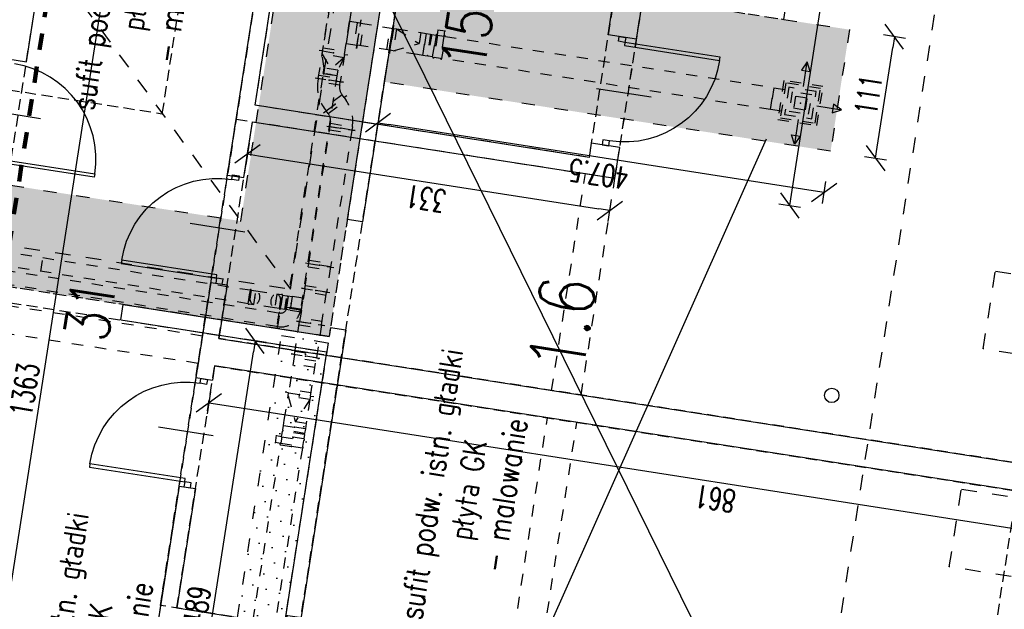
# Model space of a CAD drawing. Extents: x -38969 to 27108, y -24488 to 212598.
# Tile 129 of 256: x -7956 to -7067, y 33789 to 34321. Entities that reach past the tile are written whole.
import ezdxf
from ezdxf import colors
from ezdxf.entities.mleader import LeaderData, LeaderLine
from ezdxf.math import Vec2, Vec3

# ---------------------------------------------------------------- set-up
doc = ezdxf.new("R2010")
doc.units = 0
doc.header["$LTSCALE"] = 100
doc.header["$MEASUREMENT"] = 0
for name, pattern in [('0.5_0.5', [1, 0.5, -0.5]), ('0.7_0.7', [1.4, 0.7, -0.7]), ('ACAD_ISO03W100', [30, 12, -18]), ('DASHED22', [0.15, 0.1, -0.05])]:
    doc.linetypes.add(name, pattern=pattern)
doc.layers.get('0').update_dxf_attribs({"linetype": 'CONTINUOUS'})
doc.layers.get('DEFPOINTS').update_dxf_attribs({"linetype": 'CONTINUOUS'})
for name, color, linetype in [('F_0-DIM', 6, 'CONTINUOUS'), ('F_0-MUR', 3, 'CONTINUOUS'), ('F_0-MUR istn', 200, 'CONTINUOUS'), ('F_0-NR POM', 3, 'CONTINUOUS'), ('F_0-POMOCNICZA', 2, 'CONTINUOUS'), ('F_0-POW', 123, 'DASHED22'), ('F_0-STOLARKA', 6, 'CONTINUOUS'), ('F_1-MUR istn', 200, 'CONTINUOUS'), ('F_1-NR POM', 3, 'CONTINUOUS'), ('F_1-POMOCNICZA', 2, 'CONTINUOUS'), ('F_1-POW', 2, 'DASHED22'), ('F_1-sufit podw', 252, 'CONTINUOUS'), ('F_1-sufity TXT', 123, 'CONTINUOUS'), ('F_1-TXT', 123, 'CONTINUOUS'), ('F_1-WEN_WYC1-_ZLICZAC', 6, 'CONTINUOUS'), ('F_1-WENTYLACJA', 2, 'CONTINUOUS'), ('t_1-TXT', 123, 'CONTINUOUS')]:
    doc.layers.add(name, color=color, linetype=linetype)
doc.layers.add('F_0-zw', color=7, linetype='CONTINUOUS', true_color=0x2424ff)
doc.styles.add('ROMANS', font='ROMANS.shx', dxfattribs={"width": 0.8})
doc.styles.get("Standard").update_dxf_attribs({"font": 'romans.shx', "width": 0.7})
doc.dimstyles.new('DIM100', dxfattribs={"dimscale": 10, "dimtxt": 2, "dimasz": 1, "dimexe": 0, "dimexo": 0, "dimgap": 0.5, "dimtad": 1, "dimdec": 4, "dimrnd": 0.5, "dimdsep": 46, "dimtxsty": 'Standard', "dimblk1": 'TICK1', "dimblk2": 'TICK1', "dimsah": 1, "dimcen": 0, "dimse1": 1, "dimse2": 1, "dimclrd": 6, "dimclre": 6, "dimclrt": 123, "dimadec": 0, "dimazin": 0, "dimtfac": 1, "dimtdec": 4, "dimtmove": 2, "dimatfit": 3, "dimldrblk": 'TICK1', "dimfxl": 1, "dimtolj": 1, "dimarcsym": 0})

# ---------------------------------------------------------------- blocks, each defined once
blk = doc.blocks.new('TICK1')
at = {"color": 0}
for p, q in [((-1, -1), (1, 1)), ((0, -1), (0, 1)), ((0, 0), (-1, 0))]:
    blk.add_line(p, q, dxfattribs=at)
blk = doc.blocks.new('*D1801')
at = {"layer": 'DEFPOINTS', "color": 0}
for p in [(-7207.13, 34311.93), (-7166.58, 34305.61), (-7224.22, 34202.2)]:
    blk.add_point(p, dxfattribs=at)
at = {"layer": 'F_1-sufity TXT', "color": 6, "lineweight": -2, "transparency": 16777216}
blk.add_line((-7182.14, 34205.77), (-7168.12, 34295.73), dxfattribs=at)
at = {"layer": 'F_1-sufity TXT', "color": 6, "lineweight": -2, "transparency": 16777216, "xscale": 10, "yscale": 10, "zscale": 10}
for p, rotation in [((-7166.58, 34305.61), 81.14470898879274), ((-7183.68, 34195.89), 261.1447089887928)]:
    blk.add_blockref('TICK1', p, dxfattribs=dict(at, rotation=rotation))
at = {"layer": 'F_1-sufity TXT', "color": 123, "transparency": 16777216, "insert": (-7189.95, 34253.06), "char_height": 20, "attachment_point": 5, "rotation": 81.14471}
blk.add_mtext('\\A1;111', dxfattribs=at)
blk = doc.blocks.new('*D1802')
at = {"layer": 'DEFPOINTS', "color": 0}
for p in [(-7626.9, 34264.83), (-7632.66, 34227.82), (-7224.22, 34202.2)]:
    blk.add_point(p, dxfattribs=at)
at = {"layer": 'F_1-sufity TXT', "color": 6, "lineweight": -2, "transparency": 16777216}
blk.add_line((-7239.89, 34166.63), (-7622.78, 34226.28), dxfattribs=at)
at = {"layer": 'F_1-sufity TXT', "color": 6, "lineweight": -2, "transparency": 16777216, "xscale": 10, "yscale": 10, "zscale": 10}
for p, rotation in [((-7632.66, 34227.82), 171.1447089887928), ((-7230, 34165.09), 351.1447089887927)]:
    blk.add_blockref('TICK1', p, dxfattribs=dict(at, rotation=rotation))
at = {"layer": 'F_1-sufity TXT', "color": 123, "transparency": 16777216, "insert": (-7433.64, 34181.64), "char_height": 20, "attachment_point": 5, "rotation": 171.14471}
blk.add_mtext('\\A1;407.5', dxfattribs=at)
blk = doc.blocks.new('DR_1190L1')
at = {"color": 7}
blk.add_line((-15, 45), (35, 45), dxfattribs=at)
blk.add_lwpolyline([(4, 0), (4, 3), (91, 3), (91, 0), (4, 0)])
blk.add_arc((4, 3), 87, 0, 90, dxfattribs=at)
blk = doc.blocks.new('*D1826')
at = {"layer": 'DEFPOINTS', "color": 0}
for p in [(-7853.52, 34661.6), (-7831.8, 34658.22), (-8063.34, 33314.85)]:
    blk.add_point(p, dxfattribs=at)
at = {"layer": 'F_0-DIM', "color": 6, "lineweight": -2, "transparency": 16777216}
blk.add_line((-8040.09, 33321.35), (-7833.34, 34648.34), dxfattribs=at)
at = {"layer": 'F_0-DIM', "color": 6, "lineweight": -2, "transparency": 16777216, "xscale": 10, "yscale": 10, "zscale": 10}
for p, rotation in [((-7831.8, 34658.22), 81.14470898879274), ((-8041.62, 33311.47), 261.1447089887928)]:
    blk.add_blockref('TICK1', p, dxfattribs=dict(at, rotation=rotation))
at = {"layer": 'F_0-DIM', "color": 123, "transparency": 16777216, "insert": (-7951.54, 33987.15), "char_height": 20, "attachment_point": 5, "rotation": 81.14471}
blk.add_mtext('\\A1;1363', dxfattribs=at)
blk = doc.blocks.new('*D1835')
at = {"layer": 'DEFPOINTS', "color": 0}
for p in [(-7780.18, 34008.53), (-6929.44, 33875.99), (-6934.64, 33842.6)]:
    blk.add_point(p, dxfattribs=at)
at = {"layer": 'F_0-DIM', "color": 6, "lineweight": -2, "transparency": 16777216}
blk.add_line((-7775.5, 33973.6), (-6944.53, 33844.14), dxfattribs=at)
at = {"layer": 'F_0-DIM', "color": 6, "lineweight": -2, "transparency": 16777216, "xscale": 10, "yscale": 10, "zscale": 10}
for p, rotation in [((-7785.38, 33975.14), 171.1447089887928), ((-6934.64, 33842.6), 351.1447089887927)]:
    blk.add_blockref('TICK1', p, dxfattribs=dict(at, rotation=rotation))
at = {"layer": 'F_0-DIM', "color": 123, "transparency": 16777216, "insert": (-7328.16, 33888.73), "char_height": 20, "attachment_point": 5, "rotation": 171.14471}
blk.add_mtext('\\A1;861', dxfattribs=at)
blk = doc.blocks.new('*D1836')
at = {"layer": 'DEFPOINTS', "color": 0}
for p in [(-7745.85, 34228.87), (-7418.8, 34177.92), (-7423.33, 34148.8)]:
    blk.add_point(p, dxfattribs=at)
at = {"layer": 'F_0-DIM', "color": 6, "lineweight": -2, "transparency": 16777216}
blk.add_line((-7740.51, 34198.22), (-7433.21, 34150.34), dxfattribs=at)
at = {"layer": 'F_0-DIM', "color": 6, "lineweight": -2, "transparency": 16777216, "xscale": 10, "yscale": 10, "zscale": 10}
for p, rotation in [((-7750.39, 34199.76), 171.1447089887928), ((-7423.33, 34148.8), 351.1447089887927)]:
    blk.add_blockref('TICK1', p, dxfattribs=dict(at, rotation=rotation))
at = {"layer": 'F_0-DIM', "color": 123, "transparency": 16777216, "insert": (-7589.17, 34159.46), "char_height": 20, "attachment_point": 5, "rotation": 171.14471}
blk.add_mtext('\\A1;331', dxfattribs=at)
blk = doc.blocks.new('*D1838')
at = {"layer": 'DEFPOINTS', "color": 0}
for p in [(-7341.43, 34681), (-7182.75, 34656.28), (-7418.8, 34177.92)]:
    blk.add_point(p, dxfattribs=at)
at = {"layer": 'F_0-DIM', "color": 6, "lineweight": -2, "transparency": 16777216}
blk.add_line((-7259.56, 34163.23), (-7184.29, 34646.4), dxfattribs=at)
at = {"layer": 'F_0-DIM', "color": 6, "lineweight": -2, "transparency": 16777216, "xscale": 10, "yscale": 10, "zscale": 10}
for p, rotation in [((-7182.75, 34656.28), 81.14470898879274), ((-7261.1, 34153.35), 261.1447089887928)]:
    blk.add_blockref('TICK1', p, dxfattribs=dict(at, rotation=rotation))
at = {"layer": 'F_0-DIM', "color": 123, "transparency": 16777216, "insert": (-7236.75, 34407.13), "char_height": 20, "attachment_point": 5, "rotation": 81.14471}
blk.add_mtext('\\A1;509', dxfattribs=at)
blk = doc.blocks.new('*D1853')
at = {"layer": 'DEFPOINTS', "color": 0}
for p in [(-7743.62, 34031.17), (-7721.09, 34027.66), (-7796.37, 33544.49)]:
    blk.add_point(p, dxfattribs=at)
at = {"layer": 'F_1-sufity TXT', "color": 6, "lineweight": -2, "transparency": 16777216}
blk.add_line((-7817.36, 33557.88), (-7745.16, 34021.29), dxfattribs=at)
at = {"layer": 'F_1-sufity TXT', "color": 6, "lineweight": -2, "transparency": 16777216, "xscale": 10, "yscale": 10, "zscale": 10}
for p, rotation in [((-7743.62, 34031.17), 81.14470898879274), ((-7818.9, 33548), 261.1447089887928)]:
    blk.add_blockref('TICK1', p, dxfattribs=dict(at, rotation=rotation))
at = {"layer": 'F_1-sufity TXT', "color": 123, "transparency": 16777216, "insert": (-7796.08, 33791.9), "char_height": 20, "attachment_point": 5, "rotation": 81.14471}
blk.add_mtext('\\A1;489', dxfattribs=at)

msp = doc.modelspace()

# ---------------------------------------------------------------- hatches: boundary and pattern name
at = {"layer": 'F_1-sufit podw', "true_color": 0x0919f6}
h = msp.add_hatch(dxfattribs=at)
h.set_pattern_fill('DOTS', color=5, scale=100, angle=81, style=0)
h.set_pattern_definition([(162.14471, (-7298.9845, 21519.5906), (-4.8908185, -4.9907935), [0, -6.25])])
h.paths.add_polyline_path([(-7609.78668, 34374.66406), (-7626.89901, 34264.82639), (-7224.22193, 34202.2048), (-7207.12696, 34311.9311), (-7266.41177, 34321.16747)])
h.paths.add_polyline_path([(-7722.95995, 33648.24666), (-7740.48125, 33535.7839), (-7563.61488, 33508.22874), (-7546.09357, 33620.69151)])
h.paths.add_polyline_path([(-7481.0379, 35200.85521), (-7498.18061, 35091.02227), (-7154.8057, 35037.52567), (-7095.52088, 35028.28931), (-7078.42591, 35138.01561)])
h.paths.add_polyline_path([(-7382.69303, 35832.11539), (-7411.38885, 35644.3044), (-7288.96763, 35625.23161), (-7259.72602, 35812.92273)])
h.paths.add_polyline_path([(-8697.17708, 35956.91629), (-8709.96397, 35874.84197), (-7515.12981, 35688.69103), (-7643.96718, 34861.73149), (-7550.34465, 34847.14543), (-7408.72038, 35756.1793)])
h.paths.add_polyline_path([(-7647.04597, 34841.96989), (-7756.53508, 34139.19971), (-8290.34353, 34222.36517), (-8331.25323, 33959.78091), (-8298.64658, 33954.70091), (-8302.34112, 33930.98698), (-8199.58077, 33914.97729), (-8168.94683, 34111.60526), (-7676.88285, 34034.94343), (-7553.42343, 34827.38383)])
h.paths.add_polyline_path([(-8739.52717, 33840.20506), (-8747.41839, 33789.55424), (-8572.53851, 33762.30858), (-8587.43033, 33666.72351), (-8506.39741, 33654.09886), (-8483.61438, 33800.33475)])
h.paths.add_polyline_path([(-8828.09011, 33828.40533), (-8832.08783, 33802.74544), (-8759.27535, 33791.40152), (-8755.27763, 33817.06141)])
h.paths.add_polyline_path([(-8867.48819, 33993.73331), (-8870.93588, 33971.60386), (-8734.51182, 33950.34947), (-8731.06413, 33972.47893)])
h.paths.add_polyline_path([(-8665.61465, 34126.23642), (-8685.78072, 33996.7979), (-8713.44697, 34001.1082), (-8718.21909, 33970.47771), (-8719.20717, 33970.63165), (-8737.6799, 33852.06202), (-8684.32356, 33843.74929), (-8664.00356, 33974.17589), (-8461.4471, 33942.61831), (-8457.59862, 33967.32032), (-8566.28745, 33984.25365), (-8547.04502, 34107.76369)])
h.paths.add_polyline_path([(-8683.68879, 34229.24659), (-8697.08152, 34143.28361), (-8675.62435, 34139.94065), (-8662.23162, 34225.90364)])
h.paths.add_polyline_path([(-8650.37465, 34224.05637), (-8663.76738, 34138.09338), (-8533.34078, 34117.77338), (-8524.57912, 34174.01127), (-8334.04251, 34144.32635), (-8357.76861, 33992.0373), (-8473.40129, 34010.05246), (-8477.67929, 33982.59358), (-8345.08635, 33961.93606), (-8312.45119, 34171.40909)])
h = msp.add_hatch(dxfattribs=at)
h.set_pattern_fill('DOTS', color=5, scale=200, angle=81, style=0)
h.set_pattern_definition([(162.14471, (-7298.985, 21519.59), (-9.781637, -9.981587), [0, -12.5])])
h.paths.add_polyline_path([(-7677.74234, 34029.42666), (-7754.31437, 33537.93905), (-7796.36738, 33544.49076), (-7719.79534, 34035.97837)])

# ---------------------------------------------------------------- linework, layer by layer
at = {"layer": 'F_0-MUR'}
msp.add_lwpolyline([(-7041.66487, 33155.67776), (-8620.07486, 36360.86214)], dxfattribs=at)
at = {"layer": 'F_0-MUR istn'}
for p, q in [((-7768.52379, 34180.78903), (-7589.64619, 35328.93832)), ((-7949.96187, 34282.93707), (-7921.1752, 34467.70809)), ((-7399.2468, 34303.40428), (-7388.00922, 34375.53414)), ((-7424.93689, 34307.4067), (-7416.47022, 34361.75112)), ((-7743.54259, 34243.69323), (-7726.45531, 34353.37015)), ((-7399.2468, 34303.40428), (-7424.93689, 34307.4067)), ((-7976.64004, 34287.09344), (-7949.96187, 34282.93707)), ((-7442.1781, 34196.74171), (-7743.54259, 34243.69323)), ((-7753.70259, 34178.47993), (-7745.85168, 34228.87203)), ((-7745.85168, 34228.87203), (-7418.7971, 34177.91808)), ((-7440.17689, 34209.58676), (-7442.1781, 34196.74171)), ((-7414.4868, 34205.58433), (-7440.17689, 34209.58676)), ((-7418.7971, 34177.91808), (-7414.4868, 34205.58433)), ((-7768.52379, 34180.78903), (-7753.70259, 34178.47993)), ((-7783.60986, 34083.95716), (-7797.00259, 33997.99417)), ((-7783.60986, 34083.95716), (-7768.78865, 34081.64807)), ((-7768.78865, 34081.64807), (-7776.33168, 34033.23213)), ((-7776.33168, 34033.23213), (-6925.59456, 33900.6903)), ((-7780.18017, 34008.53012), (-7782.18138, 33995.68508)), ((-6929.44304, 33875.98829), (-7780.18017, 34008.53012)), ((-7797.00259, 33997.99417), (-7782.18138, 33995.68508)), ((-7812.24259, 33900.17422), (-7832.40865, 33770.73571)), ((-7797.42138, 33897.86513), (-7814.20078, 33790.16438)), ((-7812.24259, 33900.17422), (-7797.42138, 33897.86513)), ((-7814.20078, 33790.16438), (-7631.40593, 33761.68559))]:
    msp.add_line(p, q, dxfattribs=at)
at = {"layer": 'F_0-POMOCNICZA', "linetype": '0.7_0.7', "ltscale": 0.15}
for p, q in [((-7475.95528, 33986.43455), (-7445.47527, 34182.07445)), ((-7449.27711, 33982.27819), (-7418.7971, 34177.91808)), ((-7791.15289, 34035.54122), (-7983.82854, 34065.55941)), ((-7795.00137, 34010.83922), (-7987.67703, 34040.8574)), ((-7532.45104, 33623.80908), (-7479.80376, 33961.73254)), ((-7505.77287, 33619.65272), (-7453.12559, 33957.57618))]:
    msp.add_line(p, q, dxfattribs=at)
at = {"layer": 'F_0-POW', "color": 1}
for points in [[(-7571.04319, 33200.70668), (-7505.77287, 33619.65272), (-7650.0326, 33642.12787), (-7631.40593, 33761.68559), (-7829.02198, 33792.47347), (-7760.67288, 34231.18112), (-7418.7971, 34177.91808), (-7256.6094, 35225.43713), (-7597.4971, 35278.54623), (-7532.99649, 35692.55187), (-7192.10879, 35639.44277), (-7107.13423, 36184.86309), (-6545.90463, 36097.4255), (-7010.80166, 33113.42303)], [(-7776.33168, 34033.23213), (-7745.85168, 34228.87203), (-7418.7971, 34177.91808), (-7340.44194, 34680.85095), (-7175.43253, 34655.14307), (-7174.20102, 34663.04771), (-6815.52787, 34607.1677), (-6925.59456, 33900.6903)], [(-8099.89886, 33320.54687), (-7890.07944, 34667.30031), (-7697.40378, 34637.28212), (-7907.22321, 33290.52869)], [(-7743.54259, 34243.69323), (-7726.45531, 34353.37015), (-7715.58643, 34351.67681), (-7706.96582, 34407.00931), (-7416.47022, 34361.75112), (-7442.1781, 34196.74171)], [(-7565.34743, 33237.26565), (-7505.77287, 33619.65272), (-7650.0326, 33642.12787), (-7631.40593, 33761.68559), (-7814.20078, 33790.16438), (-7780.18017, 34008.53012), (-6929.44304, 33875.98829), (-7041.66487, 33155.67776)]]:
    msp.add_lwpolyline(points, close=True, dxfattribs=at)
at = {"layer": 'F_0-STOLARKA'}
for points in [[(-7409.1276, 34304.94367), (-7409.82033, 34300.49731), (-7415.74881, 34301.42095), (-7415.05608, 34305.86731)], [(-7424.3676, 34207.12372), (-7423.67488, 34211.57009), (-7429.60336, 34212.49372), (-7430.29608, 34208.04736)], [(-7757.99501, 34180.16074), (-7758.68774, 34175.71438), (-7764.61622, 34176.63802), (-7763.92349, 34181.08438)], [(-7773.23501, 34082.34079), (-7772.54229, 34086.78715), (-7778.47077, 34087.71079), (-7779.1635, 34083.26443)], [(-7786.62774, 33996.37781), (-7787.32047, 33991.93145), (-7793.24895, 33992.85508), (-7792.55622, 33997.30145)], [(-7801.86774, 33898.55786), (-7801.17502, 33903.00422), (-7807.1035, 33903.92786), (-7807.79623, 33899.4815)]]:
    msp.add_lwpolyline(points, close=True, dxfattribs=at)
at = {"layer": 'F_0-zw', "color": 172, "linetype": '0.5_0.5', "lineweight": 100, "ltscale": 0.3, "true_color": 0x0606e5}
msp.add_lwpolyline([(-8067.48917, 33463.61214), (-7926.36123, 34369.46026)], dxfattribs=at)
at = {"layer": 'F_1-MUR istn'}
for p, q in [((-7553.42343, 34827.38383), (-7660.41133, 34140.66803)), ((-7557.1394, 34712.58752), (-7646.5782, 34138.51287)), ((-7646.5782, 34138.51287), (-7660.41133, 34140.66803)), ((-7864.79709, 34050.05092), (-7862.64194, 34063.88404)), ((-7862.64194, 34063.88404), (-7676.88285, 34034.94343)), ((-7864.79709, 34050.05092), (-7679.038, 34021.11031)), ((-7661.81821, 34040.69292), (-7712.46427, 33715.61451)), ((-7675.65133, 34042.84808), (-7676.88285, 34034.94343)), ((-7661.81821, 34040.69292), (-7675.65133, 34042.84808)), ((-7679.038, 34021.11031), (-7726.2974, 33717.76966))]:
    msp.add_line(p, q, dxfattribs=at)
msp.add_circle((-7223.13025, 33981.9615), 6.5, dxfattribs=at)
at = {"layer": 'F_1-POMOCNICZA', "linetype": '0.7_0.7', "ltscale": 0.2}
for p, q in [((-7711.69838, 34077.81392), (-7624.72261, 34636.07928)), ((-7965.2772, 34424.98791), (-7711.69838, 34077.81392)), ((-7117.74067, 34408.31995), (-7265.21463, 33461.73904)), ((-8698.79059, 34231.5994), (-7711.69838, 34077.81392))]:
    msp.add_line(p, q, dxfattribs=at)
for points in [[(-7086.40638, 34023.91437), (-7075.47668, 34094.06807), (-6964.40696, 34076.7638), (-6975.33665, 34006.6101)], [(-7117.04032, 33827.28639), (-7106.11062, 33897.44009), (-6995.0409, 33880.13582), (-7005.9706, 33809.98212)]]:
    msp.add_lwpolyline(points, close=True, dxfattribs=at)
at = {"layer": 'F_1-POW', "color": 1}
for points in [[(-8199.58077, 33914.97729), (-8302.34112, 33930.98698), (-8298.64658, 33954.70091), (-8331.25323, 33959.78091), (-8277.28072, 34306.21051), (-7827.31761, 34236.10785), (-7761.67919, 34657.41663), (-7901.69854, 34679.23115), (-7870.91065, 34876.84721), (-7553.42343, 34827.38383), (-7676.88285, 34034.94343), (-8168.94683, 34111.60526)], [(-6979.79601, 34386.82866), (-7148.76126, 33302.30309), (-7545.58295, 33364.12651), (-7525.63106, 33492.19036), (-7565.15427, 33498.34794), (-7577.57684, 33418.61203), (-7754.44321, 33446.16718), (-7609.78668, 34374.66406), (-7266.41177, 34321.16747), (-7213.76449, 34659.09092), (-7120.40792, 34644.5463), (-7118.71458, 34655.41518), (-6819.32625, 34608.77154), (-6856.88747, 34367.67995)], [(-8254.03652, 33474.50107), (-8157.26886, 34095.61699), (-7679.038, 34021.11031), (-7775.80566, 33399.99439), (-7938.83891, 33425.39439), (-7958.14156, 33301.49778), (-8154.76954, 33332.13172), (-8135.46689, 33456.02834)]]:
    msp.add_lwpolyline(points, close=True, dxfattribs=at)
at = {"layer": 'F_1-sufit podw', "color": 3, "linetype": 'ACAD_ISO03W100', "ltscale": 0.01}
for points in [[(-7553.42343, 34827.38383), (-7676.88285, 34034.94343), (-8168.94683, 34111.60526), (-8199.58077, 33914.97729), (-8302.34112, 33930.98698), (-8298.64658, 33954.70091), (-8331.25323, 33959.78091), (-8290.34353, 34222.36517), (-7756.53508, 34139.19971), (-7647.04597, 34841.96989), (-7553.42343, 34827.38383)], [(-7266.41177, 34321.16747), (-7207.12696, 34311.9311), (-7224.22193, 34202.2048), (-7626.89901, 34264.82639), (-7609.78668, 34374.66406), (-7266.41177, 34321.16747)]]:
    msp.add_lwpolyline(points, dxfattribs=at)
msp.add_lwpolyline([(-7677.74234, 34029.42666), (-7754.31437, 33537.93905), (-7796.36738, 33544.49076), (-7719.79534, 34035.97837)], close=True, dxfattribs=at)
at = {"layer": 'F_1-WEN_WYC1-_ZLICZAC', "linetype": '0.5_0.5', "ltscale": 0.2}
for p, q in [((-7651.97072, 34294.98005), (-7647.9683, 34320.67014)), ((-7648.43012, 34317.7059), (-7647.9683, 34320.67014)), ((-7651.39436, 34318.16772), (-7654.47314, 34298.40611)), ((-7648.54466, 34297.48248), (-7645.46587, 34317.24408)), ((-7624.83074, 34293.78793), (-7621.75195, 34313.54954)), ((-7622.32831, 34290.36187), (-7618.32589, 34316.05196)), ((-7615.82347, 34312.6259), (-7618.90225, 34292.86429)), ((-7618.78771, 34313.08772), (-7618.32589, 34316.05196)), ((-7615.82347, 34312.6259), (-7595.62509, 34299.35843)), ((-7579.01747, 34306.89166), (-7578.24778, 34311.83206)), ((-7578.84063, 34311.92442), (-7571.72645, 34310.81606)), ((-7573.08899, 34305.96802), (-7572.3193, 34310.90842)), ((-7594.0857, 34309.23923), (-7597.16449, 34289.47763)), ((-7585.19298, 34307.85378), (-7588.27176, 34288.09217)), ((-7584.2049, 34307.69984), (-7587.28368, 34287.93823)), ((-7578.86926, 34306.86857), (-7573.23721, 34305.99111)), ((-7682.69071, 34292.68167), (-7685.65495, 34293.14349)), ((-7682.69071, 34292.68167), (-7685.65495, 34293.14349)), ((-7682.22889, 34295.64592), (-7662.46728, 34292.56713)), ((-7651.5089, 34297.9443), (-7651.97072, 34294.98005)), ((-7621.86649, 34293.32611), (-7622.32831, 34290.36187)), ((-7618.90225, 34292.86429), (-7595.62509, 34299.35843)), ((-7663.39092, 34286.63865), (-7683.15252, 34289.71743)), ((-7683.15252, 34289.71743), (-7675.11899, 34276.32108)), ((-7663.39092, 34286.63865), (-7683.15252, 34289.71743)), ((-7663.39092, 34286.63865), (-7675.11899, 34276.32108)), ((-7662.9291, 34289.60289), (-7659.96486, 34289.14107)), ((-7662.9291, 34289.60289), (-7659.96486, 34289.14107)), ((-7581.94805, 34287.10696), (-7576.31599, 34286.22951)), ((-7668.94349, 34275.35895), (-7681.2945, 34277.2832)), ((-7689.50343, 34268.44149), (-7686.53919, 34267.97967)), ((-7689.50343, 34268.44149), (-7663.81334, 34264.43906)), ((-7686.07737, 34270.94391), (-7666.31577, 34267.86512)), ((-7667.2394, 34261.93664), (-7687.00101, 34265.01543)), ((-7663.81334, 34264.43906), (-7666.77759, 34264.90088)), ((-7278.50859, 34239.83217), (-7275.42981, 34259.59377)), ((-7665.0728, 34253.01145), (-7681.2234, 34241.21491)), ((-7660.88073, 34252.35834), (-7663.30332, 34250.58886)), ((-7660.88073, 34252.35834), (-7663.30332, 34250.58886)), ((-7677.68444, 34236.36973), (-7661.53384, 34248.16627)), ((-7681.87651, 34237.02284), (-7679.45392, 34238.79232)), ((-7681.87651, 34237.02284), (-7679.45392, 34238.79232)), ((-7678.94389, 34224.94212), (-7675.97965, 34224.4803)), ((-7678.94389, 34224.94212), (-7653.2538, 34220.93969)), ((-7675.51783, 34227.44454), (-7655.75623, 34224.36575)), ((-7676.44147, 34221.51606), (-7656.67986, 34218.43727)), ((-7653.2538, 34220.93969), (-7656.21804, 34221.40151)), ((-7937.11245, 34093.87212), (-7935.18821, 34106.22312)), ((-7698.18632, 34101.43208), (-7672.49623, 34097.42966)), ((-7698.18632, 34101.43208), (-7672.49623, 34097.42966)), ((-7695.6839, 34098.00602), (-7675.92229, 34094.92723)), ((-7694.76026, 34103.9345), (-7674.99865, 34100.85572)), ((-7698.30087, 34081.20866), (-7678.53926, 34078.12987)), ((-7747.06817, 34076.91468), (-7742.79472, 34076.2489)), ((-7719.74775, 34072.65826), (-7724.0212, 34073.32405)), ((-7716.75629, 34059.54141), (-7714.83205, 34071.89241)), ((-7715.96583, 34059.41826), (-7714.04159, 34071.76926)), ((-7701.72692, 34078.70623), (-7676.03684, 34074.70381)), ((-7698.76268, 34078.24442), (-7701.72692, 34078.70623)), ((-7679.4629, 34072.20139), (-7699.2245, 34075.28018)), ((-7679.00108, 34075.16563), (-7676.03684, 34074.70381)), ((-7748.99241, 34064.56368), (-7744.71896, 34063.89789)), ((-7721.67199, 34060.30726), (-7725.94544, 34060.97304)), ((-7703.38087, 34048.60201), (-7706.34511, 34049.06383)), ((-7706.34511, 34049.06383), (-7680.65502, 34045.0614)), ((-7703.84268, 34045.63777), (-7684.08108, 34042.55898)), ((-7683.15744, 34048.48746), (-7702.91905, 34051.56625)), ((-7683.61926, 34045.52322), (-7680.65502, 34045.0614)), ((-7707.99905, 34018.9596), (-7710.96329, 34019.42142)), ((-7710.96329, 34019.42142), (-7685.2732, 34015.41899)), ((-7707.53723, 34021.92384), (-7687.77562, 34018.84505)), ((-7689.58844, 34007.20924), (-7709.35005, 34010.28803)), ((-7688.69926, 34012.91657), (-7708.46087, 34015.99536)), ((-7688.23744, 34015.88081), (-7685.2732, 34015.41899)), ((-7713.38693, 33984.37679), (-7716.35117, 33984.83861)), ((-7713.38693, 33984.37679), (-7716.35117, 33984.83861)), ((-7693.1635, 33984.26224), (-7712.92511, 33987.34103)), ((-7693.1635, 33984.26224), (-7712.92511, 33987.34103)), ((-7694.08714, 33978.33376), (-7713.84875, 33981.41255)), ((-7713.84875, 33981.41255), (-7707.35461, 33958.13539)), ((-7694.08714, 33978.33376), (-7707.35461, 33958.13539)), ((-7693.62532, 33981.298), (-7690.66108, 33980.83618)), ((-7693.62532, 33981.298), (-7690.66108, 33980.83618)), ((-7697.47381, 33956.59599), (-7717.23541, 33959.67478)), ((-7699.0132, 33946.71519), (-7718.77481, 33949.79398)), ((-7698.85926, 33947.70327), (-7718.62087, 33950.78206)), ((-7724.43103, 33945.9691), (-7725.53939, 33938.85492)), ((-7720.50663, 33938.67808), (-7725.44703, 33939.44777)), ((-7719.58299, 33944.60656), (-7724.52339, 33945.37625)), ((-7719.60608, 33944.45835), (-7720.48353, 33938.82629)), ((-7699.84447, 33941.37956), (-7700.72193, 33935.7475))]:
    msp.add_line(p, q, dxfattribs=at)
for points in [[(-7647.53516, 34388.41092), (-7666.77759, 34264.90088), (-7686.53919, 34267.97967), (-7667.29676, 34391.4897)], [(-7656.77152, 34329.1261), (-7676.53313, 34332.20489), (-7682.69071, 34292.68167), (-7662.9291, 34289.60289)], [(-7648.43012, 34317.7059), (-7658.31092, 34319.2453), (-7661.38971, 34299.48369), (-7651.5089, 34297.9443)], [(-7648.43012, 34317.7059), (-7618.78771, 34313.08772), (-7621.86649, 34293.32611), (-7651.5089, 34297.9443)], [(-7618.78771, 34313.08772), (-7615.82347, 34312.6259), (-7594.0857, 34309.23923), (-7589.1453, 34308.46954), (-7592.22409, 34288.70793), (-7597.16449, 34289.47763), (-7618.90225, 34292.86429), (-7621.86649, 34293.32611)], [(-7574.93268, 34286.01399), (-7571.85389, 34305.7756), (-7275.42981, 34259.59377), (-7278.50859, 34239.83217)], [(-7662.9291, 34289.60289), (-7663.39092, 34286.63865), (-7668.94349, 34275.35895), (-7669.71319, 34270.41855), (-7682.06419, 34272.3428), (-7681.2945, 34277.2832), (-7683.15252, 34289.71743), (-7682.69071, 34292.68167)], [(-7682.06419, 34272.3428), (-7669.71319, 34270.41855), (-7702.53466, 34059.74966), (-7714.88566, 34061.67391)], [(-7231.04227, 34260.62305), (-7266.31674, 34266.11869), (-7271.81238, 34230.84422), (-7236.53791, 34225.34858)], [(-7233.32631, 34258.95477), (-7264.64846, 34263.83465), (-7269.52834, 34232.5125), (-7238.20619, 34227.63262)], [(-7237.15779, 34256.15623), (-7261.84992, 34260.00317), (-7265.69686, 34235.31104), (-7241.00473, 34231.4641)], [(-7241.2348, 34253.17834), (-7258.87203, 34255.92616), (-7261.61985, 34238.28893), (-7243.98262, 34235.54111)], [(-7245.31181, 34250.20046), (-7255.89415, 34251.84915), (-7257.54284, 34241.26681), (-7246.9605, 34239.61812)], [(-7656.21804, 34221.40151), (-7675.46047, 34097.89147), (-7695.22208, 34100.97026), (-7675.97965, 34224.4803)], [(-8529.96062, 34186.23577), (-8528.03638, 34198.58677), (-7747.93274, 34077.04938), (-7749.85698, 34064.69838)], [(-7722.02328, 34056.46053), (-7723.94753, 34044.10952), (-8169.42953, 34113.51404), (-8167.50529, 34125.86505)], [(-7675.46047, 34097.89147), (-7679.00108, 34075.16563), (-7698.76268, 34078.24442), (-7695.22208, 34100.97026)], [(-7724.0212, 34073.32405), (-7725.94544, 34060.97304), (-7744.71896, 34063.89789), (-7742.79472, 34076.2489)], [(-7711.9147, 34058.7871), (-7702.0339, 34057.24771), (-7700.10965, 34069.59871), (-7709.99046, 34071.13811)], [(-7703.38087, 34048.60201), (-7683.61926, 34045.52322), (-7679.00108, 34075.16563), (-7698.76268, 34078.24442)], [(-7683.61926, 34045.52322), (-7688.23744, 34015.88081), (-7707.99905, 34018.9596), (-7703.38087, 34048.60201)], [(-7713.38693, 33984.37679), (-7693.62532, 33981.298), (-7688.23744, 34015.88081), (-7707.99905, 34018.9596)], [(-7693.62532, 33981.298), (-7694.08714, 33978.33376), (-7697.47381, 33956.59599), (-7698.2435, 33951.65559), (-7718.00511, 33954.73438), (-7717.23541, 33959.67478), (-7713.84875, 33981.41255), (-7713.38693, 33984.37679)], [(-7720.69905, 33937.44298), (-7700.93744, 33934.36419), (-7747.11927, 33637.9401), (-7766.88087, 33641.01889)]]:
    msp.add_lwpolyline(points, close=True, dxfattribs=at)
for points in [[(-7589.1453, 34308.46954), (-7585.19298, 34307.85378, 1), (-7584.2049, 34307.69984), (-7580.25258, 34307.08408), (-7583.33136, 34287.32248), (-7587.28368, 34287.93823, 1), (-7588.27176, 34288.09217), (-7592.22409, 34288.70793)], [(-7583.33136, 34287.32248), (-7580.25258, 34307.08408, -1), (-7578.86926, 34306.86857), (-7581.94805, 34287.10696, -1)], [(-7574.93268, 34286.01399), (-7571.85389, 34305.7756, 1), (-7573.23721, 34305.99111), (-7576.31599, 34286.22951, 1)], [(-7686.53919, 34267.97967), (-7687.00101, 34265.01543, 0.198912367), (-7681.2234, 34241.21491), (-7679.45392, 34238.79232), (-7663.30332, 34250.58886), (-7665.0728, 34253.01145, -0.198912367), (-7667.2394, 34261.93664), (-7666.77759, 34264.90088)], [(-7663.30332, 34250.58886), (-7661.53384, 34248.16627, -0.198912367), (-7655.75623, 34224.36575), (-7656.21804, 34221.40151), (-7675.97965, 34224.4803), (-7675.51783, 34227.44454, 0.198912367), (-7677.68444, 34236.36973), (-7679.45392, 34238.79232)], [(-7749.85698, 34064.69838), (-7747.93274, 34077.04938, -1), (-7747.06817, 34076.91468), (-7748.99241, 34064.56368, -1)], [(-7718.88318, 34072.52356), (-7720.80742, 34060.17256, -1), (-7721.67199, 34060.30726), (-7719.74775, 34072.65826, -1)], [(-7711.9147, 34058.7871), (-7715.96583, 34059.41826, 1), (-7716.75629, 34059.54141), (-7720.80742, 34060.17256), (-7718.88318, 34072.52356), (-7714.83205, 34071.89241, 1), (-7714.04159, 34071.76926), (-7709.99046, 34071.13811)], [(-7714.88566, 34061.67391), (-7702.53466, 34059.74966, -1), (-7702.66935, 34058.88509), (-7715.02036, 34060.80934, -1)], [(-7722.02328, 34056.46053), (-7723.94753, 34044.10952, 1), (-7723.08296, 34043.97482), (-7721.15871, 34056.32583, 1)], [(-7698.2435, 33951.65559), (-7698.85926, 33947.70327, 1), (-7699.0132, 33946.71519), (-7699.62896, 33942.76287), (-7719.39057, 33945.84166), (-7718.77481, 33949.79398, 1), (-7718.62087, 33950.78206), (-7718.00511, 33954.73438)], [(-7700.93744, 33934.36419), (-7720.69905, 33937.44298, -1), (-7720.48353, 33938.82629), (-7700.72193, 33935.7475, -1)], [(-7699.62896, 33942.76287), (-7719.39057, 33945.84166, 1), (-7719.60608, 33944.45835), (-7699.84447, 33941.37956, 1)]]:
    msp.add_lwpolyline(points, format="xyb", close=True, dxfattribs=at)
msp.add_lwpolyline([(-7268.62779, 34238.29277), (-7278.50859, 34239.83217), (-7275.42981, 34259.59377), (-7265.549, 34258.05438)], dxfattribs=at)
for radius in [17.875, 5.375]:
    msp.add_arc((-7720.33129, 34061.63676), radius, 261.14470899, 351.14470899, dxfattribs=at)
for centre, major_axis in [((-7743.75684, 34070.07339), (-0.96212, -6.1755)), ((-7724.98332, 34067.14855), (0.96212, 6.1755))]:
    msp.add_ellipse(centre, major_axis=major_axis, ratio=0.666666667, dxfattribs=at)
for p in [(-7649.96951, 34307.8251), (-7649.96951, 34307.8251), (-7620.3271, 34303.20692), (-7620.3271, 34303.20692), (-7590.68469, 34298.58873), (-7590.68469, 34298.58873), (-7581.79197, 34297.20328), (-7581.79197, 34297.20328), (-7573.39329, 34295.89479), (-7573.39329, 34295.89479), (-7672.8099, 34291.14228), (-7672.8099, 34291.14228), (-7676.65839, 34266.44027), (-7676.65839, 34266.44027), (-7675.88869, 34271.38067), (-7675.88869, 34271.38067), (-7276.9692, 34249.71297), (-7276.9692, 34249.71297), (-7671.37862, 34244.69059), (-7671.37862, 34244.69059), (-7251.42732, 34245.73363), (-7666.09885, 34222.9409), (-7666.09885, 34222.9409), (-7685.34127, 34099.43087), (-7685.34127, 34099.43087), (-7748.89486, 34070.87388), (-7748.89486, 34070.87388), (-7688.88188, 34076.70502), (-7688.88188, 34076.70502), (-7743.75684, 34070.07339), (-7724.98332, 34067.14855), (-7719.8453, 34066.34806), (-7719.8453, 34066.34806), (-7710.95258, 34064.96261), (-7710.95258, 34064.96261), (-7708.71016, 34060.71178), (-7708.71016, 34060.71178), (-7722.98541, 34050.28502), (-7722.98541, 34050.28502), (-7693.50006, 34047.06261), (-7693.50006, 34047.06261), (-7698.11825, 34017.4202), (-7698.11825, 34017.4202), (-7703.50612, 33982.83739), (-7703.50612, 33982.83739), (-7708.12431, 33953.19499), (-7708.12431, 33953.19499), (-7709.50976, 33944.30226), (-7709.50976, 33944.30226), (-7710.81825, 33935.90358), (-7710.81825, 33935.90358)]:
    msp.add_point(p, dxfattribs=at)
at = {"layer": 'F_1-WENTYLACJA', "ltscale": 0.15}
for points in [[(-7248.77988, 34260.64032), (-7245.32375, 34282.82394), (-7250.50759, 34275.53506), (-7242.60295, 34274.30354), (-7245.32375, 34282.82394)], [(-7236.52064, 34243.08619), (-7214.33702, 34239.63006), (-7221.6259, 34244.8139), (-7222.85742, 34236.90926), (-7214.33702, 34239.63006)], [(-7253.44011, 34230.72807), (-7256.89623, 34208.54445), (-7259.61704, 34217.06485), (-7251.7124, 34215.83334), (-7256.89623, 34208.54445)]]:
    msp.add_lwpolyline(points, dxfattribs=at)

# ---------------------------------------------------------------- block references
at = {"layer": 'F_0-STOLARKA', "xscale": -1}
for p, rotation in [((-7413.77265, 34301.11307), 171.1447089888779), ((-7774.51845, 34087.09503), 351.1447089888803), ((-7803.15118, 33903.3121), 351.1447089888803)]:
    msp.add_blockref('DR_1190L1', p, dxfattribs=dict(at, rotation=rotation))
at = {"layer": 'F_0-STOLARKA', "rotation": 351.1447089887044}
msp.add_blockref('DR_1190L1', (-7978.68237, 34192.78369), dxfattribs=at)

# ---------------------------------------------------------------- texts
at = {"layer": 'F_0-NR POM', "color": 3, "style": 'ROMANS', "width": 0.8}
for s, p in [('15', (-7536.81422, 34274.24981)), ('31', (-7877.05454, 34028.81629))]:
    msp.add_text(s, height=40, rotation=81.14470899, dxfattribs=at).set_placement(p)
at = {"layer": 'F_1-NR POM', "color": 3, "style": 'ROMANS', "width": 0.8}
msp.add_text('1.6', height=50, rotation=81.14470899, dxfattribs=at).set_placement((-7448.11095, 33999.99708))
at = {"layer": 'F_1-sufity TXT', "color": 4, "char_height": 20, "width": 242.1062337, "attachment_point": 5, "rotation": 81.14470899, "style": 'ROMANS'}
for insert in [(-7847.26998, 34356.43164), (-7551.28658, 33896.78356), (-7889.19949, 33749.13815)]:
    msp.add_mtext('{\\C256;sufit podw. istn. gładki\\Ppłyta GK\\P- malowanie}', dxfattribs=dict(at, insert=insert))

# ---------------------------------------------------------------- dimensions: what is measured, and where the dimension line sits
at = {"layer": 'F_0-DIM'}
for base, p1, p2, angle, picture, middle in [((-7182.74639, 34656.28254), (-7418.7971, 34177.91808), (-7341.43002, 34681.00489), 81.14470899, '*D1838', (-7236.74517, 34407.1252)), ((-7831.80498, 34658.22135), (-8063.33989, 33314.85111), (-7853.52047, 34661.60455), 81.14470899, '*D1826', (-7951.5359, 33987.15372)), ((-7423.33283, 34148.80491), (-7745.85168, 34228.87203), (-7418.7971, 34177.91808), 171.14470899, '*D1836', (-7589.16921, 34159.46067))]:
    dim = msp.add_linear_dim(base=base, p1=p1, p2=p2, angle=angle, dimstyle='DIM100', dxfattribs=at)
    dim.commit()
    dim.dimension.update_dxf_attribs({"geometry": picture, "text_midpoint": middle})
dim = msp.add_linear_dim(base=(-6934.64478, 33842.60025), p1=(-7780.18017, 34008.53012), p2=(-6929.44304, 33875.98829), angle=171.14470899, dimstyle='DIM100', dxfattribs=at)
dim.commit()
dim.dimension.update_dxf_attribs({"geometry": '*D1835', "text_midpoint": (-7328.16131, 33888.72778), "dimtype": 160})
at = {"layer": 'F_1-sufity TXT'}
for base, p1, p2, angle, picture, middle in [((-7166.58236, 34305.6144), (-7224.22193, 34202.2048), (-7207.12696, 34311.9311), 81.14470899, '*D1801', (-7189.95105, 34253.06034)), ((-7632.66396, 34227.82329), (-7224.22193, 34202.2048), (-7626.89901, 34264.82639), 171.14470899, '*D1802', (-7433.64318, 34181.63561)), ((-7743.62263, 34031.17237), (-7796.36738, 33544.49076), (-7721.091, 34027.66202), 81.14470899, '*D1853', (-7796.08202, 33791.89583))]:
    dim = msp.add_linear_dim(base=base, p1=p1, p2=p2, angle=angle, dimstyle='DIM100', dxfattribs=at)
    dim.commit()
    dim.dimension.update_dxf_attribs({"geometry": picture, "text_midpoint": middle})

# ---------------------------------------------------------------- leaders
at = {"layer": 'F_1-TXT'}
ml = msp.add_multileader_mtext('Standard', dxfattribs=at)
ml.set_content('osłona grzejnika', color=256, style='ROMANS')
ml.set_leader_properties()
ml.build(insert=Vec2(0, 0))
ml.multileader.update_dxf_attribs({"arrow_head_size": 6})
ctx = ml.context
ctx.base_point, ctx.char_height, ctx.arrow_head_size, ctx.landing_gap_size, ctx.plane_origin, ctx.plane_x_axis, ctx.plane_y_axis = Vec3(-7079.71774, 39611.92072), 20, 6, 3, Vec3(-7096.3814, 39742.18144), Vec3(0.153939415, 0.988080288), Vec3(-0.988080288, 0.153939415)
ctx.text_align_type = 2
notes = []
notes.append((ctx, [(0, (0, 0, 0), (0, 0), (1, 0), 1, [])]))
ctx.mtext.insert, ctx.mtext.text_direction, ctx.mtext.rotation, ctx.mtext.alignment, ctx.mtext.flow_direction = Vec3(-7062.17024, 39811.16584), Vec3(0.153939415, 0.988080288), 1.416242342, 3, 5
ml = msp.add_multileader_mtext('Standard', dxfattribs=at)
ml.set_content('skł. porządkowy', color=256, style='ROMANS')
ml.set_leader_properties()
ml.build(insert=Vec2(0, 0))
ml.multileader.update_dxf_attribs({"arrow_head_size": 6})
ctx = ml.context
ctx.base_point, ctx.char_height, ctx.arrow_head_size, ctx.landing_gap_size, ctx.plane_origin, ctx.plane_x_axis, ctx.plane_y_axis = Vec3(-8102.11473, 39084.89628), 20, 6, 3, Vec3(-7776.5826, 39225.78801), Vec3(0.153939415, 0.988080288), Vec3(-0.988080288, 0.153939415)
notes.append((ctx, [(0, (0, 0, 0), (0, 0), (1, 0), 1, [])]))
ctx.mtext.insert, ctx.mtext.text_direction, ctx.mtext.rotation, ctx.mtext.flow_direction = Vec3(-8114.82732, 39089.91305), Vec3(0.153939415, 0.988080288), 1.416242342, 5
ml = msp.add_multileader_mtext('Standard', dxfattribs=at)
ml.set_content('zabudowa kanałów wentylacyjnych\\Ppłyta g-k malowana\\Ph=250cm', color=256)
ml.set_leader_properties(color=6)
ml.build(insert=Vec2(0, 0))
ml.multileader.update_dxf_attribs({"dogleg_length": 0.36, "arrow_head_size": 0.18})
ctx = ml.context
ctx.base_point, ctx.char_height, ctx.arrow_head_size, ctx.landing_gap_size, ctx.plane_origin, ctx.plane_x_axis, ctx.plane_y_axis = Vec3(-8135.94173, 34603.59523), 20, 0.18, 0.09, Vec3(-7970.78647, 35351.81739), Vec3(0.153939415, 0.988080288), Vec3(-0.988080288, 0.153939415)
notes.append((ctx, [(1, (1, 1, 0), (-8078.9909, 34969.14161), (-0.153939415, -0.988080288), 7.10948, [(5, [(-8233.53354, 34213.51438), (-7701.79052, 34490.5848), (-7577.95922, 34578.9528), (-7568.2137, 34641.50572)], 0, []), (6, [(-7577.47676, 35274.88849), (-7539.2743, 34899.2839), (-7539.75359, 34824.18062)], 0, [])])]))
ctx.mtext.insert, ctx.mtext.text_direction, ctx.mtext.rotation, ctx.mtext.flow_direction = Vec3(-8145.80868, 34605.22355), Vec3(0.153939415, 0.988080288), 1.416242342, 5
ml = msp.add_multileader_mtext('Standard', dxfattribs=at)
ml.set_content('zabudowa kanałów wentylacyjnych\\Ppłyta g-k malowana\\Ph=250cm', color=256)
ml.set_leader_properties(color=6)
ml.build(insert=Vec2(0, 0))
ml.multileader.update_dxf_attribs({"dogleg_length": 0.36, "arrow_head_size": 0.18})
ctx = ml.context
ctx.base_point, ctx.char_height, ctx.arrow_head_size, ctx.landing_gap_size, ctx.plane_origin, ctx.plane_x_axis, ctx.plane_y_axis = Vec3(-7388.03887, 33363.66213), 20, 0.18, 0.09, Vec3(-7384.53228, 33009.36056), Vec3(0.153939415, 0.988080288), Vec3(-0.988080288, 0.153939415)
ctx.text_align_type = 2
notes.append((ctx, [(0, (1, 1, 0), (-7331.08804, 33729.20851), (-0.153939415, -0.988080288), 7.10948, [(2, [(-7282.3811, 34213.20471), (-7546.09357, 33620.69151), (-7716.02835, 33783.68286)], 0, [])])]))
ctx.mtext.insert, ctx.mtext.text_direction, ctx.mtext.rotation, ctx.mtext.alignment, ctx.mtext.flow_direction = Vec3(-7342.07713, 33723.63424), Vec3(0.153939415, 0.988080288), 1.416242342, 3, 5
at = {"layer": 't_1-TXT', "ltscale": 0.6}
ml = msp.add_multileader_mtext('Standard', dxfattribs=at)
ml.set_content('ppp=297,30', color=256)
ml.set_leader_properties()
ml.build(insert=Vec2(0, 0))
ml.multileader.update_dxf_attribs({"dogleg_length": 0.36, "arrow_head_size": 0.09})
ctx = ml.context
ctx.base_point, ctx.char_height, ctx.arrow_head_size, ctx.landing_gap_size, ctx.plane_origin, ctx.plane_x_axis, ctx.plane_y_axis = Vec3(-32072.77193, 59913.30266), 100, 0.09, 0.045, Vec3(-30900.37988, 64272.54371), Vec3(0.081927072, 0.996638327), Vec3(-0.996638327, 0.081927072)
notes.append((ctx, [(0, (0, 0, 0), (0, 0), (1, 0), 1, [])]))
ctx.mtext.insert, ctx.mtext.text_direction, ctx.mtext.rotation, ctx.mtext.flow_direction = Vec3(-32139.2108, 59918.80931), Vec3(0.081927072, 0.996638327), 1.488777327, 5
ml = msp.add_multileader_mtext('Standard', dxfattribs=at)
ml.set_content('1kond.', color=256)
ml.set_leader_properties()
ml.build(insert=Vec2(0, 0))
ml.multileader.update_dxf_attribs({"dogleg_length": 0.36, "arrow_head_size": 0.09})
ctx = ml.context
ctx.base_point, ctx.char_height, ctx.arrow_head_size, ctx.landing_gap_size, ctx.plane_origin, ctx.plane_x_axis, ctx.plane_y_axis = Vec3(-32578.38797, 60152.18437), 100, 0.09, 0.045, Vec3(-31833.25262, 57759.6945), Vec3(0.085898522, 0.996303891), Vec3(-0.996303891, 0.085898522)
ctx.text_align_type = 2
notes.append((ctx, [(0, (0, 0, 0), (0, 0), (1, 0), 1, [])]))
ctx.mtext.insert, ctx.mtext.text_direction, ctx.mtext.rotation, ctx.mtext.alignment, ctx.mtext.flow_direction = Vec3(-32597.43945, 60513.29581), Vec3(0.085898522, 0.996303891), 1.484791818, 3, 5
for ctx, leaders in notes:
    for number, flags, end, landing, length, lines in leaders:
        leader = LeaderData()
        leader.index, (leader.has_last_leader_line, leader.has_dogleg_vector, leader.attachment_direction) = number, flags
        leader.last_leader_point, leader.dogleg_vector, leader.dogleg_length = Vec3(end), Vec3(landing), length
        for number, points, colour, breaks in lines:
            line = LeaderLine()
            line.index, line.vertices, line.color, line.breaks = number, Vec3.list(points), colors.encode_raw_color(colour), breaks
            leader.lines.append(line)
        ctx.leaders.append(leader)

doc.saveas('drawing.dxf')
